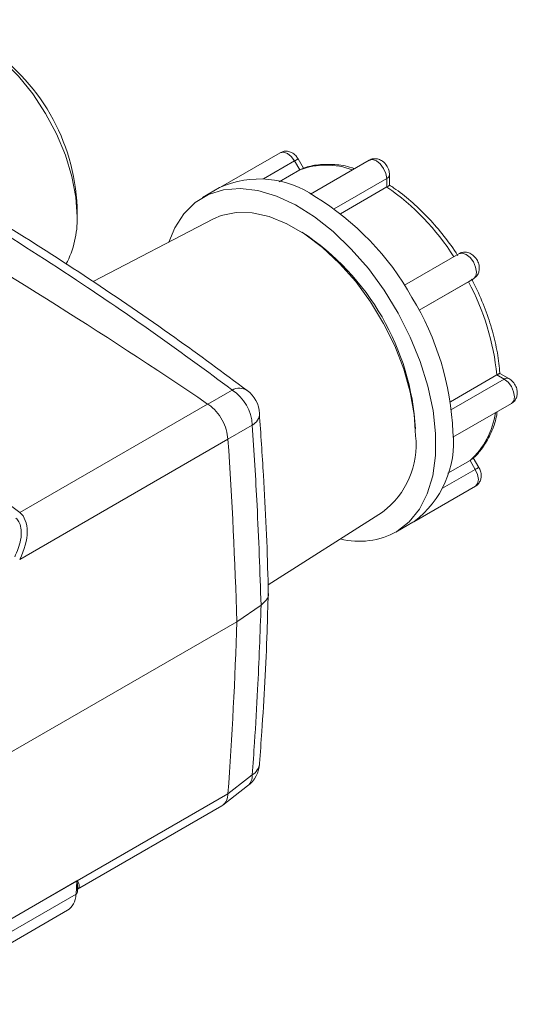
# Model space of a CAD drawing. Header units: millimetres. Extents: x -72 to 415, y 5 to 292.
# Tile 31 of 59: x 222 to 243, y 40 to 81. Entities that reach past the tile are written whole.
import ezdxf

# ---------------------------------------------------------------- set-up
doc = ezdxf.new("R2010")
doc.units = ezdxf.units.MM

msp = doc.modelspace()

# ---------------------------------------------------------------- linework, layer by layer
at = {"color": 7, "linetype": 'Continuous', "lineweight": 15}
for p, q in [((232.739, 75.161), (230.274, 73.738)), ((233.71, 74.517), (233.483, 74.903)), ((236.423, 74.849), (233.997, 73.449)), ((232.697, 73.96), (233.551, 74.453)), ((237.268, 73.812), (237.264, 74.253)), ((230.233, 73.715), (229.526, 73.307)), ((235.236, 72.636), (237.15, 73.741)), ((224.333, 72.501), (224.333, 72.909)), ((229.973, 72.416), (225.001, 69.822)), ((237.879, 69.675), (240.136, 70.978)), ((238.487, 68.635), (240.531, 69.815)), ((240.531, 69.815), (240.742, 69.942)), ((239.782, 64.851), (241.705, 65.962)), ((242.206, 65.811), (241.827, 66.025)), ((229.737, 64.754), (229.74, 64.752)), ((239.888, 63.381), (242.31, 64.779)), ((230.576, 63.301), (230.576, 63.298)), ((239.682, 61.887), (240.599, 62.416)), ((240.961, 62.132), (240.728, 62.529)), ((238.273, 59.882), (240.817, 61.351)), ((232.239, 57.27), (236.977, 60.283)), ((237.525, 59.45), (238.232, 59.858)), ((238.274, 59.883), (238.232, 59.858)), ((231.947, 56.434), (230.944, 55.744)), ((230.944, 55.744), (215.97, 47.1)), ((230.367, 48.154), (231.387, 48.951)), ((230.576, 48.617), (230.576, 48.614)), ((224.354, 44.668), (230.322, 48.113)), ((224.346, 44.539), (224.355, 44.689)), ((217.191, 39.903), (223.932, 43.794))]:
    msp.add_line(p, q, dxfattribs=at)
at = {"color": 8, "linetype": 'Continuous', "lineweight": 0}
for p, q in [((232.043, 74.074), (233.336, 74.82)), ((233.551, 74.453), (233.336, 74.82)), ((234.973, 72.835), (237.147, 74.09)), ((237.15, 73.741), (237.147, 74.09)), ((238.485, 68.639), (240.742, 69.942)), ((239.826, 64.533), (242.006, 65.791)), ((242.006, 65.791), (241.705, 65.962)), ((221.96, 60.264), (229.737, 64.754)), ((230.576, 63.298), (221.957, 58.322)), ((240.814, 62.049), (240.599, 62.416)), ((239.457, 61.266), (240.814, 62.049)), ((224.331, 45.012), (230.576, 48.617)), ((217.455, 41.046), (224.322, 45.01)), ((224.322, 45.003), (217.455, 41.039)), ((224.288, 44.465), (224.322, 45.003)), ((217.456, 40.521), (224.288, 44.465))]:
    msp.add_line(p, q, dxfattribs=at)
at = {"color": 7, "linetype": 'Continuous', "lineweight": 15, "flags": 128}
for points in [[(224.333, 72.501), (224.278, 73.319), (224.115, 74.179), (223.847, 75.059), (223.482, 75.936), (223.029, 76.787), (222.5, 77.591), (221.909, 78.327), (221.271, 78.975), (220.602, 79.519), (219.919, 79.944), (219.242, 80.241), (218.586, 80.4), (217.969, 80.418), (217.407, 80.294), (217.091, 80.147)], [(228.129, 71.454), (228.374, 72.05), (228.749, 72.635), (229.217, 73.099), (229.769, 73.431), (230.395, 73.626), (231.081, 73.68), (231.815, 73.592), (232.582, 73.364), (233.367, 72.999), (234.156, 72.506), (234.932, 71.893), (235.681, 71.173), (236.388, 70.36), (237.039, 69.469), (237.622, 68.519), (238.125, 67.526), (238.538, 66.511), (238.854, 65.493), (239.067, 64.493), (239.171, 63.53), (239.166, 62.621), (239.05, 61.786), (238.828, 61.041), (238.502, 60.399), (238.079, 59.873), (237.567, 59.475), (237.567, 59.475)], [(238.343, 63.439), (238.288, 64.324), (238.123, 65.253), (237.853, 66.205), (237.482, 67.159), (237.021, 68.094), (236.478, 68.989), (235.866, 69.824), (235.199, 70.58), (234.491, 71.241), (233.759, 71.791), (233.019, 72.218), (232.286, 72.514), (231.579, 72.67), (230.912, 72.684), (230.3, 72.556), (229.973, 72.416)]]:
    msp.add_lwpolyline(points, dxfattribs=at)
at = {"color": 8, "linetype": 'Continuous', "lineweight": 0, "flags": 128}
for points in [[(233.336, 74.82), (233.198, 75.005), (233.035, 75.134), (232.873, 75.188), (232.739, 75.161)], [(237.147, 74.09), (237.113, 74.297), (237.02, 74.508), (236.881, 74.693), (236.718, 74.822), (236.556, 74.877), (236.423, 74.849)], [(240.742, 69.942), (240.833, 70.05), (240.863, 70.22), (240.829, 70.427), (240.736, 70.639), (240.597, 70.823), (240.434, 70.952), (240.272, 71.007), (240.136, 70.978)], [(242.31, 64.779), (242.313, 64.781), (242.404, 64.889), (242.435, 65.059), (242.401, 65.266), (242.307, 65.478), (242.169, 65.662), (242.006, 65.791)], [(229.74, 64.752), (230.553, 65.222), (230.749, 65.335)], [(231.585, 63.884), (231.39, 63.771), (230.576, 63.301)], [(240.817, 61.351), (240.82, 61.352), (240.91, 61.46), (240.941, 61.63), (240.907, 61.837), (240.814, 62.049)], [(230.576, 48.614), (231.39, 49.25), (231.585, 49.403)]]:
    msp.add_lwpolyline(points, dxfattribs=at)
at = {"color": 7, "linetype": 'Continuous', "lineweight": 15}
for centre, radius, start, end in [((106.998, -116.026), 218.509, 55.82594, 64.17944), ((215.987, 72.582), 8.352, 2.2474, 57.7473), ((231.887, 70.093), 3.981, 54.9553, 114.5452), ((228.195, 63.592), 11.446, 29.1609, 58.5146), ((220.502, 72.373), 3.833, 331.5126, 1.9177), ((227.912, 63.138), 10.442, 3.2313, 56.7633), ((228.264, 63.098), 11.636, 2.421, 31.4494), ((230.592, 64.279), 1.3, 3.8357, 53.0508), ((30.5, 49.745), 200.535, 1.71425, 3.87498), ((234.859, 63.074), 3.504, 307.2048, 5.9902), ((235.825, 63.155), 4.087, 306.8192, 6.1069), ((236.004, 62.299), 3.228, 255.9838, 298.9618), ((62.442, 60.888), 168.581, 355.82585, 358.25167), ((230.592, 49.969), 1.3, 307.9961, 355.8434), ((224.25, 44.554), 0.0973, 292.9104, 351.1704)]:
    msp.add_arc(centre, radius, start, end, dxfattribs=at)
at = {"color": 8, "linetype": 'Continuous', "lineweight": 0}
for centre, radius, start, end in [((235.202, 71.679), 3.653, 118.0634, 120.715), ((234.633, 71.544), 3.104, 69.3461, 110.3911), ((237.074, 74.266), 0.191, 292.5158, 356.2492), ((231.378, 65.42), 10.127, 32.4293, 55.2462), ((231.459, 64.947), 10.296, 5.653, 28.2174), ((242.123, 65.627), 0.202, 65.8836, 125.467), ((231.047, 64.789), 0.622, 58.2443, 118.6189), ((229.783, 63.812), 1.803, 2.2654, 57.6275), ((231.323, 64.386), 0.566, 297.5427, 358.0234), ((238.344, 64.872), 3.334, 312.56, 351.7634), ((242.405, 59.396), 3.093, 117.8231, 120.9553), ((231.253, 49.95), 0.64, 301.2488, 353.3617), ((231.024, 49.369), 0.562, 310.951, 3.4958), ((224.494, 44.998), 0.172, 175.8271, 178.2517), ((224.536, 44.903), 0.232, 152.0824, 154.7853)]:
    msp.add_arc(centre, radius, start, end, dxfattribs=at)
at = {"color": 7, "linetype": 'Continuous', "lineweight": 15}
for centre, major_axis, ratio, start_param, end_param in [((44.708, -214.915), (164.055, 284.137), 0.577335, 6.199109, 6.256991), ((220.967, 58.722), (0.919, 1.592), 0.577335, 4.793399, 6.199109), ((223.148, 45.074), (-0.807, 1.265), 0.637958, 3.113358, 3.863931)]:
    msp.add_ellipse(centre, major_axis=major_axis, ratio=ratio, start_param=start_param, end_param=end_param, dxfattribs=at)
for points, knots in [([(233.483, 74.903), (233.451, 74.95), (233.378, 75.058), (233.223, 75.173), (233.041, 75.23), (232.872, 75.226), (232.781, 75.177), (232.742, 75.156)], [0, 0, 0, 0, 0.191377, 0.438849, 0.648103, 0.848267, 1, 1, 1, 1]), ([(235.813, 74.497), (235.774, 74.511), (235.496, 74.615), (234.991, 74.684), (234.323, 74.681), (233.852, 74.586), (233.621, 74.479), (233.578, 74.459)], [0, 0, 0, 0, 0.047994, 0.346887, 0.642964, 0.933844, 1, 1, 1, 1]), ([(237.264, 74.253), (237.258, 74.314), (237.245, 74.446), (237.147, 74.644), (236.995, 74.807), (236.811, 74.901), (236.631, 74.919), (236.494, 74.897), (236.438, 74.853), (236.426, 74.844)], [0, 0, 0, 0, 0.149138, 0.322923, 0.520082, 0.679219, 0.823731, 0.965121, 1, 1, 1, 1]), ([(231.371, 65.314), (230.376, 66.053), (228.232, 67.644), (224.857, 69.944), (221.417, 72.156), (219.123, 73.497), (218.051, 74.124)], [0, 0, 0, 0, 0.231496, 0.49913, 0.765931, 1, 1, 1, 1]), ([(237.15, 73.741), (237.174, 73.754), (237.221, 73.782), (237.263, 73.808), (237.265, 73.812), (237.267, 73.813)], [0, 0, 0, 0, 0.308512, 0.61578, 1, 1, 1, 1]), ([(240.085, 70.91), (240.063, 70.945), (239.865, 71.258), (239.448, 71.814), (238.819, 72.539), (238.146, 73.173), (237.621, 73.587), (237.325, 73.774), (237.266, 73.811)], [0, 0, 0, 0, 0.028775, 0.256791, 0.485155, 0.713899, 0.943174, 1, 1, 1, 1]), ([(240.746, 69.945), (240.796, 69.984), (240.889, 70.055), (240.963, 70.211), (240.988, 70.374), (240.964, 70.556), (240.878, 70.753), (240.731, 70.921), (240.551, 71.023), (240.368, 71.053), (240.225, 71.026), (240.153, 70.987), (240.132, 70.975)], [0, 0, 0, 0, 0.1073867, 0.1979885, 0.2883981, 0.3893769, 0.5088381, 0.6443288, 0.7582047, 0.8595601, 0.9585241, 1, 1, 1, 1]), ([(241.826, 66.023), (241.822, 66.089), (241.803, 66.438), (241.697, 67.098), (241.472, 68.001), (241.147, 68.908), (240.863, 69.552), (240.684, 69.884), (240.661, 69.926)], [0, 0, 0, 0, 0.053649, 0.28228, 0.510656, 0.738701, 0.966496, 1, 1, 1, 1]), ([(241.705, 65.962), (241.729, 65.975), (241.776, 66.002), (241.821, 66.024), (241.826, 66.023), (241.828, 66.023)], [0, 0, 0, 0, 0.305064, 0.608899, 1, 1, 1, 1]), ([(242.308, 64.783), (242.316, 64.785), (242.378, 64.809), (242.461, 64.906), (242.536, 65.051), (242.56, 65.216), (242.535, 65.398), (242.447, 65.594), (242.324, 65.737), (242.232, 65.795), (242.206, 65.811)], [0, 0, 0, 0, 0.01872, 0.161849, 0.290287, 0.418744, 0.562424, 0.732382, 0.925106, 1, 1, 1, 1]), ([(229.74, 64.752), (229.756, 64.741), (229.878, 64.661), (230.1, 64.46), (230.352, 64.1), (230.529, 63.693), (230.56, 63.432), (230.576, 63.301)], [0, 0, 0, 0, 0.036974, 0.277621, 0.518295, 0.759152, 1, 1, 1, 1]), ([(240.629, 62.442), (240.65, 62.458), (240.832, 62.594), (241.121, 62.93), (241.448, 63.485), (241.65, 63.996), (241.708, 64.34), (241.725, 64.442)], [0, 0, 0, 0, 0.036233, 0.314966, 0.595731, 0.881328, 1, 1, 1, 1]), ([(232.246, 56.933), (232.242, 57.105), (232.209, 58.712), (232.093, 61.19), (231.935, 63.517), (231.877, 64.372)], [0, 0, 0, 0, 0.070465, 0.65835, 1, 1, 1, 1]), ([(240.814, 61.355), (240.826, 61.36), (240.892, 61.388), (240.976, 61.489), (241.046, 61.636), (241.066, 61.802), (241.04, 61.973), (240.987, 62.08), (240.961, 62.132)], [0, 0, 0, 0, 0.04522, 0.242848, 0.421785, 0.602592, 0.806557, 1, 1, 1, 1]), ([(221.75, 58.424), (221.85, 58.656), (222.008, 59.025), (222.035, 59.515), (221.971, 59.814), (221.874, 59.969), (221.81, 60.023), (221.796, 60.035)], [0, 0, 0, 0, 0.413319, 0.654695, 0.831528, 0.962636, 1, 1, 1, 1]), ([(231.886, 49.876), (231.917, 50.315), (232.048, 52.119), (232.176, 54.458), (232.227, 56.386), (232.24, 56.909)], [0, 0, 0, 0, 0.189818, 0.779898, 1, 1, 1, 1]), ([(232.242, 56.932), (232.245, 56.921), (232.272, 56.827), (232.188, 56.643), (232.027, 56.504), (231.947, 56.434)], [0, 0, 0, 0, 0.06297, 0.531482, 1, 1, 1, 1]), ([(230.576, 48.614), (230.575, 48.597), (230.567, 48.47), (230.511, 48.264), (230.381, 48.165), (230.319, 48.117)], [0, 0, 0, 0, 0.073742, 0.553696, 1, 1, 1, 1]), ([(224.414, 44.745), (224.408, 44.731), (224.399, 44.709), (224.368, 44.69), (224.355, 44.683)], [0, 0, 0, 0, 0.5978319, 1, 1, 1, 1])]:
    msp.add_open_spline(points, degree=3, knots=knots, dxfattribs=at)
at = {"color": 8, "linetype": 'Continuous', "lineweight": 0}
for points, knots in [([(230.749, 65.335), (230.742, 65.34), (229.726, 66.104), (227.682, 67.596), (224.227, 69.966), (220.83, 72.144), (218.438, 73.548), (217.483, 74.109)], [0, 0, 0, 0, 0.001637, 0.238327, 0.475149, 0.790477, 1, 1, 1, 1]), ([(231.947, 56.434), (231.899, 57.808), (231.812, 60.274), (231.655, 62.776), (231.585, 63.884)], [0, 0, 0, 0, 0.557262, 1, 1, 1, 1]), ([(231.585, 49.403), (231.616, 49.85), (231.699, 51.024), (231.834, 53.358), (231.904, 55.267), (231.947, 56.434)], [0, 0, 0, 0, 0.192976, 0.506744, 1, 1, 1, 1]), ([(224.322, 45.01), (224.324, 45.011), (224.327, 45.013), (224.33, 45.012), (224.331, 45.012)], [0, 0, 0, 0, 0.491254, 1, 1, 1, 1]), ([(224.326, 45.002), (224.325, 45.003), (224.325, 45.004), (224.323, 45.004), (224.322, 45.003), (224.322, 45.003)], [0, 0, 0, 0, 0.556066, 0.785412, 1, 1, 1, 1]), ([(224.347, 44.69), (224.351, 44.734), (224.36, 44.817), (224.346, 44.916), (224.336, 44.971), (224.332, 44.988), (224.329, 44.997), (224.327, 45.001), (224.326, 45.002)], [0, 0, 0, 0, 0.433621, 0.832016, 0.905292, 0.950739, 0.987782, 1, 1, 1, 1]), ([(224.331, 45.012), (224.332, 45.012), (224.337, 45.01), (224.344, 45.005), (224.354, 44.994), (224.379, 44.958), (224.427, 44.865), (224.419, 44.793), (224.414, 44.745)], [0, 0, 0, 0, 0.011301, 0.04122, 0.075404, 0.128872, 0.413143, 1, 1, 1, 1])]:
    msp.add_open_spline(points, degree=3, knots=knots, dxfattribs=at)

doc.saveas('drawing.dxf')
